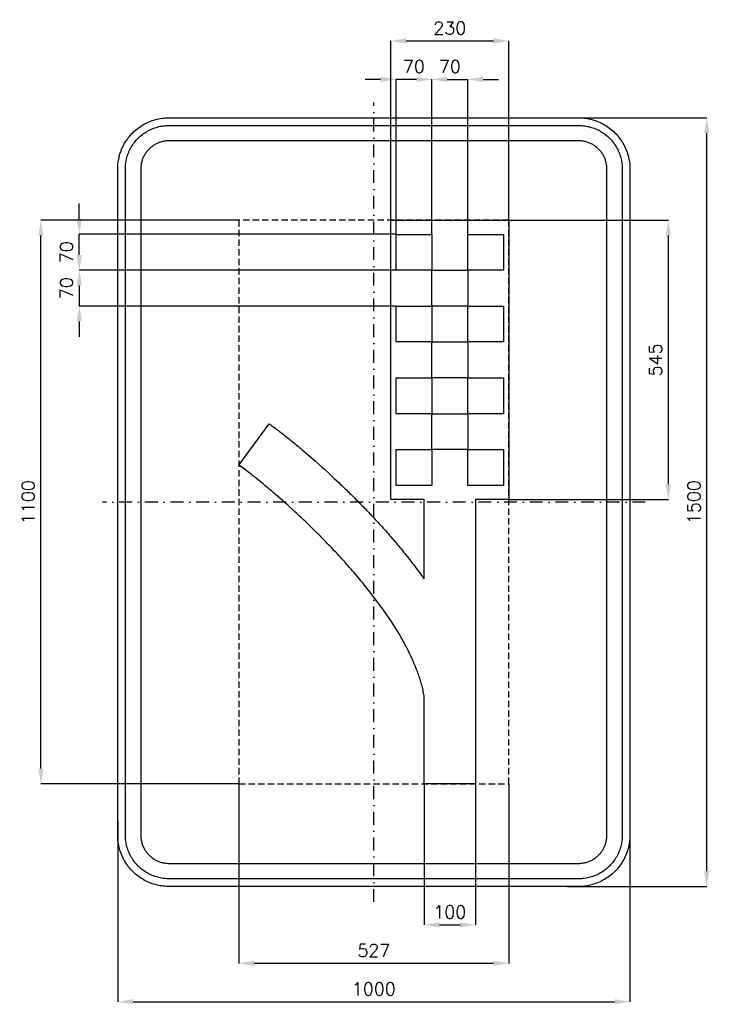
# Model space of a CAD drawing. Header units: millimetres. Extents: x -691 to 655, y -980 to 941.
import ezdxf

# ---------------------------------------------------------------- set-up
doc = ezdxf.new("R2010")
doc.units = ezdxf.units.MM
doc.header["$LTSCALE"] = 5
doc.linetypes.add('ČERCHOVANÁX2', pattern=[2, 1, -0.5, 0, -0.5])
doc.linetypes.add('ČÁRKOVANÁX2', pattern=[1.5, 1, -0.5])
doc.layers.add('Kóty', color=2, linetype='Continuous')
doc.layers.add('Značka', color=7, linetype='Continuous')
doc.styles.get("Standard").update_dxf_attribs({"font": 'romand.shx', "height": 25})
doc.dimstyles.get("Standard").update_dxf_attribs({"dimtxt": 25, "dimasz": 30, "dimexe": 0.18, "dimexo": 0.0625, "dimgap": 12.5, "dimtad": 1, "dimdec": 0, "dimzin": 0, "dimdsep": 46, "dimtxsty": 'Standard', "dimcen": 0.09, "dimadec": 0, "dimazin": 0, "dimtfac": 1, "dimtdec": 0, "dimtofl": 0, "dimtmove": 0, "dimatfit": 3, "dimfxl": 1, "dimtolj": 1, "dimtzin": 0, "dimarcsym": 0})

# ---------------------------------------------------------------- blocks, each defined once
blk = doc.blocks.new('*D0')
at = {"layer": 'Defpoints', "color": 0, "transparency": 16777216}
for p in [(98.354, -550), (198.354, -550), (198.354, -825)]:
    blk.add_point(p, dxfattribs=at)
at = {"layer": 'Kóty', "color": 0, "lineweight": -2, "transparency": 16777216}
for p, q in [((98.354, -550.0625), (98.354, -825.18)), ((198.354, -550.0625), (198.354, -825.18)), ((128.354, -825), (168.354, -825))]:
    blk.add_line(p, q, dxfattribs=at)
at = {"layer": 'Kóty', "color": 0, "transparency": 16777216}
for points in [[(128.354, -820), (128.354, -830), (98.354, -825)], [(168.354, -820), (168.354, -830), (198.354, -825)]]:
    blk.add_solid(points, dxfattribs=at)
at = {"layer": 'Kóty', "color": 0, "transparency": 16777216, "insert": (148.354, -800), "char_height": 25, "attachment_point": 5}
blk.add_mtext('\\A1;100', dxfattribs=at)
blk = doc.blocks.new('*D1')
at = {"layer": 'Defpoints', "color": 0, "transparency": 16777216}
for p in [(263.354, 900), (33.354, 550), (263.354, 550)]:
    blk.add_point(p, dxfattribs=at)
at = {"layer": 'Kóty', "color": 0, "lineweight": -2, "transparency": 16777216}
for p, q in [((33.354, 550.0625), (33.354, 900.18)), ((63.354, 900), (233.354, 900)), ((263.354, 550.0625), (263.354, 900.18))]:
    blk.add_line(p, q, dxfattribs=at)
at = {"layer": 'Kóty', "color": 0, "transparency": 16777216}
for points in [[(63.354, 905), (63.354, 895), (33.354, 900)], [(233.354, 905), (233.354, 895), (263.354, 900)]]:
    blk.add_solid(points, dxfattribs=at)
at = {"layer": 'Kóty', "color": 0, "transparency": 16777216, "insert": (148.354, 925), "char_height": 25, "attachment_point": 5}
blk.add_mtext('\\A1;230', dxfattribs=at)
blk = doc.blocks.new('*D2')
at = {"layer": 'Defpoints', "color": 0, "transparency": 16777216}
for p in [(263.354, 550), (575, 550), (263.354, 5)]:
    blk.add_point(p, dxfattribs=at)
at = {"layer": 'Kóty', "color": 0, "lineweight": -2, "transparency": 16777216}
for p, q in [((263.4165, 550), (575.18, 550)), ((575, 35), (575, 520)), ((263.4165, 5), (575.18, 5))]:
    blk.add_line(p, q, dxfattribs=at)
at = {"layer": 'Kóty', "color": 0, "transparency": 16777216}
for points in [[(570, 520), (580, 520), (575, 550)], [(570, 35), (580, 35), (575, 5)]]:
    blk.add_solid(points, dxfattribs=at)
at = {"layer": 'Kóty', "color": 0, "transparency": 16777216, "insert": (550, 277.5), "char_height": 25, "attachment_point": 5, "rotation": 90}
blk.add_mtext('\\A1;545', dxfattribs=at)
blk = doc.blocks.new('*D3')
at = {"layer": 'Defpoints', "color": 0, "transparency": 16777216}
for p in [(-650, 550), (-263.354, 550), (-263.354, -550)]:
    blk.add_point(p, dxfattribs=at)
at = {"layer": 'Kóty', "color": 0, "lineweight": -2, "transparency": 16777216}
for p, q in [((-263.4165, 550), (-650.18, 550)), ((-650, -520), (-650, 520)), ((-263.4165, -550), (-650.18, -550))]:
    blk.add_line(p, q, dxfattribs=at)
at = {"layer": 'Kóty', "color": 0, "transparency": 16777216}
for points in [[(-655, 520), (-645, 520), (-650, 550)], [(-655, -520), (-645, -520), (-650, -550)]]:
    blk.add_solid(points, dxfattribs=at)
at = {"layer": 'Kóty', "color": 0, "transparency": 16777216, "insert": (-675, 0), "char_height": 25, "attachment_point": 5, "rotation": 90}
blk.add_mtext('\\A1;1100', dxfattribs=at)
blk = doc.blocks.new('*D4')
at = {"layer": 'Defpoints', "color": 0, "transparency": 16777216}
for p in [(337.2, 750), (650, 750), (377.7, -750)]:
    blk.add_point(p, dxfattribs=at)
at = {"layer": 'Kóty', "color": 0, "lineweight": -2, "transparency": 16777216}
for p, q in [((337.2, 750), (650.2, 750)), ((650, -720), (650, 720)), ((377.8, -750), (650.2, -750))]:
    blk.add_line(p, q, dxfattribs=at)
at = {"layer": 'Kóty', "color": 0, "transparency": 16777216}
for points in [[(645, 720), (655, 720), (650, 750)], [(645, -720), (655, -720), (650, -750)]]:
    blk.add_solid(points, dxfattribs=at)
at = {"layer": 'Kóty', "color": 0, "transparency": 16777216, "insert": (625, 0), "char_height": 25, "attachment_point": 5, "rotation": 90}
blk.add_mtext('\\A1;1500', dxfattribs=at)
blk = doc.blocks.new('*D5')
at = {"layer": 'Defpoints', "color": 0, "transparency": 16777216}
for p in [(-263.354, -550), (263.354, -550), (263.354, -900)]:
    blk.add_point(p, dxfattribs=at)
at = {"layer": 'Kóty', "color": 0, "lineweight": -2, "transparency": 16777216}
for p, q in [((-263.354, -550.0625), (-263.354, -900.18)), ((263.354, -550.0625), (263.354, -900.18)), ((-233.354, -900), (233.354, -900))]:
    blk.add_line(p, q, dxfattribs=at)
at = {"layer": 'Kóty', "color": 0, "transparency": 16777216}
for points in [[(-233.354, -895), (-233.354, -905), (-263.354, -900)], [(233.354, -895), (233.354, -905), (263.354, -900)]]:
    blk.add_solid(points, dxfattribs=at)
at = {"layer": 'Kóty', "color": 0, "transparency": 16777216, "insert": (0, -875), "char_height": 25, "attachment_point": 5}
blk.add_mtext('\\A1;527', dxfattribs=at)
blk = doc.blocks.new('*D6')
at = {"layer": 'Defpoints', "color": 0, "transparency": 16777216}
for p in [(-500, -622.9), (500, -622.9), (500, -975)]:
    blk.add_point(p, dxfattribs=at)
at = {"layer": 'Kóty', "color": 0, "lineweight": -2, "transparency": 16777216}
for p, q in [((-500, -623), (-500, -975.2)), ((500, -623), (500, -975.2)), ((-470, -975), (470, -975))]:
    blk.add_line(p, q, dxfattribs=at)
at = {"layer": 'Kóty', "color": 0, "transparency": 16777216}
for points in [[(-470, -970), (-470, -980), (-500, -975)], [(470, -970), (470, -980), (500, -975)]]:
    blk.add_solid(points, dxfattribs=at)
at = {"layer": 'Kóty', "color": 0, "transparency": 16777216, "insert": (0, -950), "char_height": 25, "attachment_point": 5}
blk.add_mtext('\\A1;1000', dxfattribs=at)

msp = doc.modelspace()

# ---------------------------------------------------------------- linework, layer by layer
at = {"layer": 'Kóty'}
for p, q in [((13.354, 825), (-16.646, 825)), ((43.354, 522.5625), (43.354, 825.18)), ((83.354, 825), (43.354, 825)), ((113.354, 522.625), (113.354, 825.18)), ((113.354, 522.5625), (113.354, 825.18)), ((143.354, 825), (183.354, 825)), ((183.354, 522.5625), (183.354, 825.18)), ((213.354, 825), (243.354, 825)), ((-575, 552.5625), (-575, 582.5625)), ((43.2915, 522.5625), (-575.18, 522.5625)), ((-575, 482.5), (-575, 522.5625)), ((43.2915, 452.5), (-575.18, 452.5)), ((43.2915, 452.5), (-575.18, 452.5)), ((-575, 422.5), (-575, 382.5)), ((43.2915, 382.5), (-575.18, 382.5)), ((-575, 352.5), (-575, 322.5))]:
    msp.add_line(p, q, dxfattribs=at)
for points in [[(13.354, 830), (13.354, 820), (43.354, 825)], [(83.354, 830), (83.354, 820), (113.354, 825)], [(143.354, 830), (143.354, 820), (113.354, 825)], [(213.354, 830), (213.354, 820), (183.354, 825)], [(-580, 552.5625), (-570, 552.5625), (-575, 522.5625)], [(-580, 482.5), (-570, 482.5), (-575, 452.5)], [(-580, 422.5), (-570, 422.5), (-575, 452.5)], [(-580, 352.5), (-570, 352.5), (-575, 382.5)]]:
    msp.add_solid(points, dxfattribs=at)
at = {"layer": 'Značka', "color": 6, "linetype": 'ČERCHOVANÁX2', "ltscale": 5}
for points in [[(0, -780), (0, 780)], [(530, 0), (-530, 0)]]:
    msp.add_lwpolyline(points, dxfattribs=at)
at = {"layer": 'Značka', "color": 5}
for points in [[(-400, -750), (-400.393, -749.99883), (-400.785, -749.99692, -0.0321801), (-413.6978, -749.09245, -0.0354432), (-426.3873, -746.45574, -0.0362667), (-438.6591, -742.3068, -0.0344205), (-450.2266, -736.4713, -0.0337216), (-461.0042, -729.2849, -0.0340847), (-470.7107, -720.7107, -0.0342086), (-479.2931, -711.0064, -0.0342292), (-486.4713, -700.2266, -0.0340441), (-492.2651, -688.6512, -0.0334121), (-496.45574, -676.3873, -0.0341269), (-499.13547, -663.6918, -0.0367447), (-499.99692, -650.785), (-499.99892, -650.393), (-500, -650), (-500, 650), (-499.99883, 650.39), (-499.99692, 650.79, -0.0321796), (-499.09245, 663.7, -0.0354411), (-496.45574, 676.39, -0.0362697), (-492.3068, 688.66, -0.0344172), (-486.4713, 700.23, -0.033719), (-479.2849, 711, -0.0340776), (-470.7107, 720.71, -0.0342077), (-461.0064, 729.29, -0.0342268), (-450.2266, 736.47, -0.0340514), (-438.6512, 742.27, -0.0334162), (-426.3873, 746.46, -0.0341286), (-413.6918, 749.14, -0.0367456), (-400.785, 750), (-400.393, 750), (-400, 750), (400, 750), (400.393, 750), (400.785, 750, -0.0321794), (413.698, 749.09, -0.0354509), (426.387, 746.46, -0.0362816), (438.659, 742.31, -0.0344246), (450.227, 736.47, -0.0337312), (461.004, 729.28, -0.034081), (470.711, 720.71, -0.0342138), (479.293, 711.01, -0.0342285), (486.471, 700.23, -0.0340344), (492.265, 688.65, -0.0334114), (496.46, 676.39, -0.0341223), (499.14, 663.69, -0.0367412), (500, 650.79), (500, 650.39), (500, 650), (500, -650), (500, -650.393), (500, -650.785, -0.0321792), (499.09, -663.6978, -0.0354418), (496.46, -676.3873, -0.0362638), (492.307, -688.6591, -0.0344153), (486.471, -700.2266, -0.0337192), (479.285, -711.0042, -0.034086), (470.711, -720.7107, -0.0342054), (461.006, -729.2931, -0.0342295), (450.227, -736.4713, -0.0340459), (438.651, -742.2651, -0.0334135), (426.387, -746.45574, -0.034127), (413.692, -749.13547, -0.036745), (400.785, -749.99692), (400.393, -749.99892), (400, -750), (-400, -750)], [(-400, -735), (-400.334, -734.999), (-400.668, -734.9974, -0.0321799), (-411.6431, -734.2286, -0.0354431), (-422.4292, -731.9874, -0.036267), (-432.8602, -728.4608, -0.0344205), (-442.6926, -723.5006, -0.0337214), (-451.8536, -717.3922, -0.0340847), (-460.1041, -710.1041, -0.0342085), (-467.3991, -701.8554, -0.0342292), (-473.5006, -692.6926, -0.0340447), (-478.4254, -682.8535, -0.0334123), (-481.9874, -672.4292, -0.0341271), (-484.2652, -661.638, -0.0367448), (-484.9974, -650.668), (-484.9991, -650.334), (-485, -650), (-485, 650), (-484.999, 650.33), (-484.9974, 650.67, -0.0321808), (-484.2286, 661.64, -0.0354437), (-481.9874, 672.43, -0.0362674), (-478.4608, 682.86, -0.034419), (-473.5006, 692.69, -0.0337112), (-467.3922, 701.85, -0.0340785), (-460.1041, 710.1, -0.034195), (-451.8554, 717.4, -0.0342194), (-442.6926, 723.5, -0.0340514), (-432.8535, 728.43, -0.0334085), (-422.4292, 731.99, -0.0341207), (-411.638, 734.27, -0.0367451), (-400.668, 735), (-400.334, 735), (-400, 735), (400, 735), (400.334, 735), (400.668, 735, -0.0321738), (411.643, 734.23, -0.0354396), (422.429, 731.99, -0.0362613), (432.86, 728.46, -0.0344296), (442.693, 723.5, -0.0337309), (451.854, 717.39, -0.0340802), (460.104, 710.1, -0.0342125), (467.399, 701.86, -0.03423), (473.501, 692.69, -0.0340367), (478.425, 682.85, -0.0334178), (481.987, 672.43, -0.0341274), (484.265, 661.64, -0.0367509), (484.997, 650.67), (484.999, 650.33), (485, 650), (485, -650), (484.999, -650.334), (484.997, -650.668, -0.0321847), (484.229, -661.6431, -0.0354498), (481.987, -672.4292, -0.0362714), (478.461, -682.8602, -0.0344187), (473.501, -692.6926, -0.0337149), (467.392, -701.8536, -0.0340831), (460.104, -710.1041, -0.0342094), (451.855, -717.3991, -0.0342308), (442.693, -723.5006, -0.0340424), (432.854, -728.4254, -0.0334111), (422.429, -731.9874, -0.0341271), (411.638, -734.2652, -0.0367448), (400.668, -734.9974), (400.334, -734.9991), (400, -735), (-400, -735)], [(-400, -705), (400, -705), (400.216, -704.9994), (400.432, -704.9983, 0.0321799), (407.534, -704.5008, 0.0354424), (414.513, -703.0507, 0.0362647), (421.263, -700.7687, 0.0344223), (427.625, -697.5592, 0.033717), (433.552, -693.6067, 0.034088), (438.891, -688.8909, 0.0342122), (443.611, -683.5535, 0.0342287), (447.559, -677.6246, 0.0340415), (450.746, -671.2582, 0.0334124), (453.051, -664.513, 0.0341249), (454.525, -657.5305, 0.0367432), (454.998, -650.432), (454.999, -650.216), (455, -650), (455, 650), (454.999, 650.22), (454.998, 650.43, 0.0321867), (454.501, 657.53, 0.0354421), (453.051, 664.51, 0.0362779), (450.769, 671.26, 0.0344207), (447.559, 677.62, 0.0337176), (443.607, 683.55, 0.0340785), (438.891, 688.89, 0.0341988), (433.554, 693.61, 0.0342361), (427.625, 697.56, 0.0340303), (421.258, 700.75, 0.033395), (414.513, 703.05, 0.0341092), (407.53, 704.52, 0.0367438), (400.432, 705), (400.216, 705), (400, 705), (-400, 705), (-400.216, 705), (-400.432, 705, 0.0321706), (-407.5338, 704.5, 0.0354292), (-414.513, 703.05, 0.036266), (-421.2625, 700.77, 0.0344312), (-427.6246, 697.56, 0.0337345), (-433.5523, 693.61, 0.034079), (-438.8909, 688.89, 0.0342245), (-443.6112, 683.55, 0.0342352), (-447.5592, 677.62, 0.0340405), (-450.7458, 671.26, 0.0334087), (-453.0507, 664.51, 0.034125), (-454.5245, 657.53, 0.0367448), (-454.9983, 650.43), (-454.9994, 650.22), (-455, 650), (-455, -650), (-454.9994, -650.216), (-454.9983, -650.432, 0.0321797), (-454.5008, -657.5338, 0.0354429), (-453.0507, -664.513, 0.0362669), (-450.7687, -671.2625, 0.0344214), (-447.5592, -677.6246, 0.0337215), (-443.6067, -683.5523, 0.0340845), (-438.8909, -688.8909, 0.0342083), (-433.5535, -693.6112, 0.0342301), (-427.6246, -697.5592, 0.0340439), (-421.2582, -700.7458, 0.0334124), (-414.513, -703.0507, 0.0341275), (-407.5305, -704.5245, 0.0367453), (-400.432, -704.9983), (-400.216, -704.9994), (-400, -705)], [(98.354, -378.183, 0.0036981), (96.04, -366.995, 0.0111048), (93.398, -355.89, 0.0139279), (90.057, -344.569, 0.0112173), (86.149, -333.424, 0.00852388), (81.842, -322.432, 0.00578767), (77.222, -311.569, 0.00727185), (70.488, -296.682, 0.00960321), (63.257, -282.033, 0.00988554), (55.509, -267.651, 0.0081176), (47.246, -253.555, 0.00713785), (38.64, -239.743, 0.00700086), (29.648, -226.183, 0.0058659), (20.338, -212.84, 0.00373895), (10.772, -199.677, 0.00352412), (0.205, -185.507, 0.00476905), (-10.594, -171.517, 0.00504234), (-21.645, -157.723, 0.00433942), (-32.954, -144.139, 0.00408855), (-44.467, -130.722, 0.00429388), (-56.203, -117.502, 0.00381974), (-68.136, -104.458, 0.00266364), (-80.237, -91.57, 0.00216792), (-90.829, -80.472, 0.00289654), (-101.534, -69.483, 0.00307634), (-112.36, -58.614, 0.00270917), (-123.311, -47.87, 0.00259006), (-134.363, -37.23, 0.00272447), (-145.528, -26.708, 0.00246757), (-156.793, -16.294), (-168.147, -5.976), (-178.296, 3.137), (-188.519, 12.167, 0.00285155), (-198.829, 21.097, 0.00301747), (-209.243, 29.905, 0.00400398), (-222.509, 40.838, 0.00421144), (-235.953, 51.55, 0.00356861), (-246.825, 59.973, 0.00380867), (-257.82, 68.233), (-260.585, 70.276), (-263.354, 72.314), (-204.263, 152.988), (-201.232, 150.757), (-198.204, 148.52, -0.00349806), (-186.173, 139.471, -0.00337212), (-174.267, 130.258, -0.00349817), (-162.47, 120.904, -0.00387539), (-150.813, 111.378), (-147.918, 108.973), (-145.027, 106.563), (-142.759, 104.654), (-140.492, 102.743), (-131.589, 95.156), (-122.749, 87.495), (-113.963, 79.772), (-105.248, 71.971), (-103.266, 70.179), (-101.286, 68.386), (-98.865, 66.203), (-96.446, 64.017), (-86.815, 55.227), (-77.255, 46.359), (-67.757, 37.425, -0.00227929), (-58.338, 28.409), (-55.993, 26.145), (-53.651, 23.877), (-51.296, 21.583), (-48.944, 19.286, -0.00236114), (-39.586, 10.044, -0.00227571), (-30.315, 0.716, -0.00236446), (-21.118, -8.686, -0.00262253), (-12.015, -18.179), (-9.752, -20.564), (-7.492, -22.953), (-7.914, -22.509), (-5.272, -25.288), (-2.635, -28.07, -0.00320027), (7.827, -39.284, -0.00308462), (18.147, -50.628, -0.00320263), (28.343, -62.083, -0.00355282), (38.384, -73.675), (40.873, -76.591), (43.357, -79.511), (45.864, -82.487), (48.365, -85.467, -0.00384751), (58.262, -97.488, -0.00370784), (67.977, -109.657, -0.00384417), (77.533, -121.951, -0.00425936), (86.888, -134.397), (89.2, -137.529), (91.505, -140.666), (90.83, -139.753), (91.337, -140.432), (91.844, -141.111), (93.865, -143.834, -0.00132884), (95.872, -146.566), (97.114, -148.27), (98.354, -149.976), (98.354, 5), (33.354, 5), (33.354, 550), (263.354, 550), (263.354, 5), (198.354, 5), (198.354, -550), (98.354, -550), (98.354, -378.183)]]:
    msp.add_lwpolyline(points, format="xyb", dxfattribs=at)
at = {"layer": 'Značka', "color": 6, "linetype": 'ČÁRKOVANÁX2', "ltscale": 2.5}
msp.add_lwpolyline([(-263.354, -550), (263.354, -550), (263.354, 550), (-263.354, 550)], close=True, dxfattribs=at)
at = {"layer": 'Značka', "color": 1}
for points in [[(43.354, 452.5), (43.354, 522.5), (113.354, 522.5), (113.354, 452.5), (43.354, 452.5)], [(183.354, 452.5), (183.354, 522.5), (253.354, 522.5), (253.354, 452.5), (183.354, 452.5)], [(113.354, 382.5), (113.354, 452.5), (183.354, 452.5), (183.354, 382.5), (113.354, 382.5)], [(43.354, 312.5), (43.354, 382.5), (113.354, 382.5), (113.354, 312.5), (43.354, 312.5)], [(183.354, 312.5), (183.354, 382.5), (253.354, 382.5), (253.354, 312.5), (183.354, 312.5)], [(113.354, 242.5), (113.354, 312.5), (183.354, 312.5), (183.354, 242.5), (113.354, 242.5)], [(43.354, 172.5), (43.354, 242.5), (113.354, 242.5), (113.354, 172.5), (43.354, 172.5)], [(183.354, 172.5), (183.354, 242.5), (253.354, 242.5), (253.354, 172.5), (183.354, 172.5)], [(113.354, 102.5), (113.354, 172.5), (183.354, 172.5), (183.354, 102.5), (113.354, 102.5)], [(43.354, 32.5), (43.354, 102.5), (113.354, 102.5), (113.354, 32.5), (43.354, 32.5)], [(183.354, 32.5), (183.354, 102.5), (253.354, 102.5), (253.354, 32.5), (183.354, 32.5)]]:
    msp.add_lwpolyline(points, dxfattribs=at)

# ---------------------------------------------------------------- texts
at = {"layer": 'Kóty', "char_height": 25, "attachment_point": 5}
for insert in [(78.354, 850), (148.354, 850)]:
    msp.add_mtext('\\A1;70', dxfattribs=dict(at, insert=insert))
at = {"layer": 'Kóty', "char_height": 25, "attachment_point": 5, "rotation": 90}
for insert in [(-600, 487.53125), (-600, 417.5)]:
    msp.add_mtext('\\A1;70', dxfattribs=dict(at, insert=insert))

# ---------------------------------------------------------------- dimensions: what is measured, and where the dimension line sits
at = {"layer": 'Kóty'}
for base, p1, p2, picture, middle in [((263.354, 900), (33.354, 550), (263.354, 550), '*D1', (148.354, 925)), ((263.354, -900), (-263.354, -550), (263.354, -550), '*D5', (0, -875)), ((198.354, -825), (98.354, -550), (198.354, -550), '*D0', (148.354, -800)), ((500, -975), (-500, -622.92046), (500, -622.92046), '*D6', (0, -950))]:
    dim = msp.add_linear_dim(base=base, p1=p1, p2=p2, dimstyle='Standard', dxfattribs=at)
    dim.commit()
    dim.dimension.update_dxf_attribs({"geometry": picture, "text_midpoint": middle})
for base, p1, p2, picture, middle in [((650, 750), (377.7499, -750), (337.18061, 750), '*D4', (625, 0)), ((-650, 550), (-263.354, -550), (-263.354, 550), '*D3', (-675, 0)), ((575, 550), (263.354, 5), (263.354, 550), '*D2', (550, 277.5))]:
    dim = msp.add_linear_dim(base=base, p1=p1, p2=p2, angle=90, dimstyle='Standard', dxfattribs=at)
    dim.commit()
    dim.dimension.update_dxf_attribs({"geometry": picture, "text_midpoint": middle})

doc.saveas('drawing.dxf')
